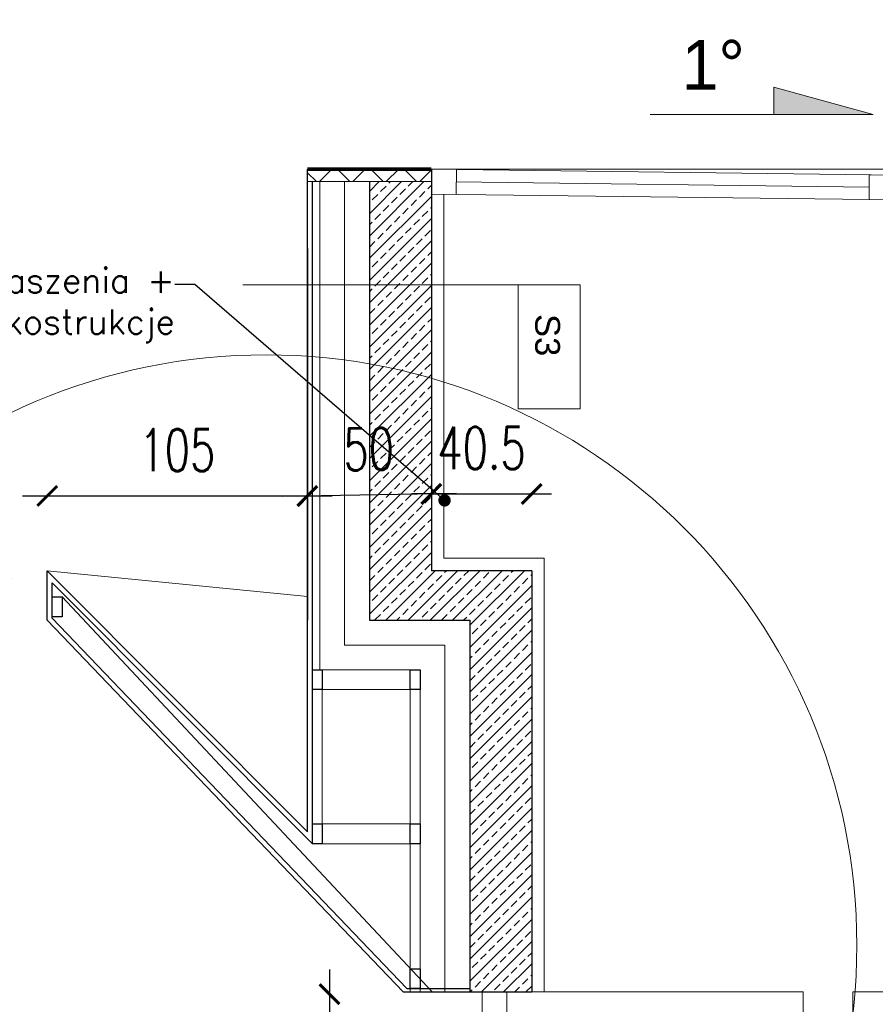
# Model space of a CAD drawing. Header units: millimetres. Extents: x -115268 to 140687, y -37779 to 24471.
# Tile 193 of 256: x 77527 to 77872, y -10585 to -10188. Entities that reach past the tile are written whole.
import ezdxf
from ezdxf import colors
from ezdxf.entities.mleader import LeaderData, LeaderLine
from ezdxf.math import Vec2, Vec3

# ---------------------------------------------------------------- set-up
doc = ezdxf.new("R2010")
doc.units = ezdxf.units.MM
doc.header["$PDMODE"] = 2
doc.header["$PDSIZE"] = 1
doc.linetypes.add('DASHED', pattern=[19.05, 12.7, -6.35])
doc.layers.get('0').update_dxf_attribs({"lineweight": 9})
for name, color, linetype, lineweight in [('A stolarka', 4, 'Continuous', 9), ('A_CIENKA', 7, 'Continuous', 9), ('A_HATCH', 8, 'Continuous', 9), ('A_IZOLACJA', 8, 'ZIGZAG', 9), ('A_KONSTRUKCJA', 3, 'Continuous', 25), ('A_WIDOK', 253, 'Continuous', 9)]:
    doc.layers.add(name, color=color, linetype=linetype, lineweight=lineweight)
doc.layers.add('A_WYMIAR', color=253, linetype='Continuous', lineweight=5, transparency=0.2)
doc.styles.add('Arial', font='arial.ttf')
doc.styles.add('romans 1-100', font='romans.shx', dxfattribs={"width": 0.7, "height": 17})
doc.linetypes.add('ZIGZAG', pattern='A,0.00254,-5.08,[131,ltypeshp.shx,S=5.08,R=0,X=-5.08,Y=0],-10.16,[131,ltypeshp.shx,S=5.08,R=180,X=5.08,Y=0],-5.08', length=20.32254)
doc.dimstyles.new('___SKALA_1_100', dxfattribs={"dimscale": 10, "dimtxt": 17, "dimasz": 0.8, "dimexe": 2, "dimexo": 2, "dimgap": 1, "dimtad": 1, "dimdec": 4, "dimrnd": 0.5, "dimdsep": 46, "dimtxsty": 'romans 1-100', "dimblk": 'ARCHTICK', "dimcen": 0.1, "dimdle": 1, "dimse1": 1, "dimse2": 1, "dimadec": 0, "dimazin": 0, "dimtfac": 1, "dimtdec": 4, "dimtix": 1, "dimtmove": 0, "dimatfit": 3, "dimldrblk": 'ARCHTICK', "dimfxl": 6, "dimfxlon": 1, "dimtolj": 1, "dimarcsym": 0})

# ---------------------------------------------------------------- blocks, each defined once
blk = doc.blocks.new('_Dot')
at = {"color": 0, "linetype": 'ByBlock', "lineweight": -2}
blk.add_line((-0.5, 0), (-1, 0), dxfattribs=at)
at = {"color": 0, "linetype": 'ByBlock', "const_width": 0.5}
blk.add_lwpolyline([(-0.25, 0, 1), (0.25, 0, 1)], format="xyb", close=True, dxfattribs=at)
blk = doc.blocks.new('_ArchTick')
at = {"color": 0, "linetype": 'ByBlock', "const_width": 0.15}
blk.add_lwpolyline([(-0.5, -0.5), (0.5, 0.5)], dxfattribs=at)
blk = doc.blocks.new('*D447')
at = {"layer": 'A_WYMIAR', "color": 0, "lineweight": -2, "transparency": 16777216}
blk.add_line((77519.36, -10399.44), (77519.36, -10889.43), dxfattribs=at)
at = {"layer": 'Defpoints', "color": 0, "transparency": 16777216}
for p in [(77537.85, -10409.44), (77519.36, -10879.43), (77537.85, -10879.43)]:
    blk.add_point(p, dxfattribs=at)
at = {"layer": 'A_WYMIAR', "color": 0, "lineweight": -2, "transparency": 16777216, "xscale": 8, "yscale": 8, "zscale": 8}
for p, rotation in [((77519.36, -10409.44), 90), ((77519.36, -10879.43), 270)]:
    blk.add_blockref('_ArchTick', p, dxfattribs=dict(at, rotation=rotation))
at = {"layer": 'A_WYMIAR', "color": 0, "transparency": 16777216, "insert": (77500.86, -10644.43), "char_height": 17, "attachment_point": 5, "rotation": 90, "style": 'romans 1-100'}
blk.add_mtext('\\A1;470', dxfattribs=at)
blk = doc.blocks.new('*D448')
at = {"layer": 'A_WYMIAR', "color": 0, "lineweight": -2, "transparency": 16777216}
blk.add_line((77651.76, -10570.89), (77651.76, -10890.87), dxfattribs=at)
at = {"layer": 'Defpoints', "color": 0, "transparency": 16777216}
for p in [(77651.76, -10580.89), (77651.76, -10880.87), (77651.76, -10880.87)]:
    blk.add_point(p, dxfattribs=at)
at = {"layer": 'A_WYMIAR', "color": 0, "lineweight": -2, "transparency": 16777216, "xscale": 8, "yscale": 8, "zscale": 8}
for p, rotation in [((77651.76, -10580.89), 90), ((77651.76, -10880.87), 270)]:
    blk.add_blockref('_ArchTick', p, dxfattribs=dict(at, rotation=rotation))
at = {"layer": 'A_WYMIAR', "color": 0, "transparency": 16777216, "insert": (77633.26, -10730.88), "char_height": 17, "attachment_point": 5, "rotation": 90, "style": 'romans 1-100'}
blk.add_mtext('\\A1;300', dxfattribs=at)
blk = doc.blocks.new('*D784')
at = {"layer": 'A_WYMIAR', "color": 0, "lineweight": -2, "ltscale": 0.5, "transparency": 16777216}
blk.add_line((77527.85, -10379.78), (77652.85, -10379.78), dxfattribs=at)
at = {"layer": 'Defpoints', "color": 0, "ltscale": 0.5, "transparency": 16777216}
for p in [(77642.85, -10379.78), (77537.85, -10409.44), (77642.85, -10409.44)]:
    blk.add_point(p, dxfattribs=at)
at = {"layer": 'A_WYMIAR', "color": 0, "lineweight": -2, "ltscale": 0.5, "transparency": 16777216, "xscale": 8, "yscale": 8, "zscale": 8}
for p, rotation in [((77537.85, -10379.78), 180.0000000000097), ((77642.85, -10379.78), 9.732497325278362e-12)]:
    blk.add_blockref('_ArchTick', p, dxfattribs=dict(at, rotation=rotation))
at = {"layer": 'A_WYMIAR', "color": 0, "ltscale": 0.5, "transparency": 16777216, "insert": (77590.35, -10361.28), "char_height": 17, "attachment_point": 5, "style": 'romans 1-100'}
blk.add_mtext('\\A1;105', dxfattribs=at)
blk = doc.blocks.new('*D785')
at = {"layer": 'A_WYMIAR', "color": 0, "lineweight": -2, "ltscale": 0.5, "transparency": 16777216}
for p, q in [((77692.85, -10378.95), (77684.85, -10378.95)), ((77692.85, -10378.95), (77733.33, -10378.95)), ((77733.33, -10378.95), (77741.33, -10378.95))]:
    blk.add_line(p, q, dxfattribs=at)
at = {"layer": 'Defpoints', "color": 0, "ltscale": 0.5, "transparency": 16777216}
for p in [(77733.33, -10378.95), (77692.85, -10409.94), (77733.33, -10409.94)]:
    blk.add_point(p, dxfattribs=at)
at = {"layer": 'A_WYMIAR', "color": 0, "lineweight": -2, "ltscale": 0.5, "transparency": 16777216, "xscale": 8, "yscale": 8, "zscale": 8}
for p, rotation in [((77692.85, -10378.95), 2.006395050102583e-11), ((77733.33, -10378.95), 180.0000000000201)]:
    blk.add_blockref('_ArchTick', p, dxfattribs=dict(at, rotation=rotation))
at = {"layer": 'A_WYMIAR', "color": 0, "ltscale": 0.5, "transparency": 16777216, "insert": (77713.09, -10360.45), "char_height": 17, "attachment_point": 5, "style": 'romans 1-100'}
blk.add_mtext('\\A1;40.5', dxfattribs=at)
blk = doc.blocks.new('*D786')
at = {"layer": 'A_WYMIAR', "color": 0, "lineweight": -2, "ltscale": 0.5, "transparency": 16777216}
blk.add_line((77702.84, -10378.8), (77632.84, -10379.96), dxfattribs=at)
at = {"layer": 'Defpoints', "color": 0, "ltscale": 0.5, "transparency": 16777216}
for p in [(77642.84, -10379.8), (77642.85, -10380.78), (77692.85, -10379.95)]:
    blk.add_point(p, dxfattribs=at)
at = {"layer": 'A_WYMIAR', "color": 0, "lineweight": -2, "ltscale": 0.5, "transparency": 16777216, "xscale": 8, "yscale": 8, "zscale": 8}
for p, rotation in [((77642.84, -10379.8), 180.9524555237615), ((77692.84, -10378.96), 0.9524555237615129)]:
    blk.add_blockref('_ArchTick', p, dxfattribs=dict(at, rotation=rotation))
at = {"layer": 'A_WYMIAR', "color": 0, "ltscale": 0.5, "transparency": 16777216, "insert": (77667.53, -10360.88), "char_height": 17, "attachment_point": 5, "rotation": 0.9525, "style": 'romans 1-100'}
blk.add_mtext('\\A1;50', dxfattribs=at)

msp = doc.modelspace()

# ---------------------------------------------------------------- hatches: boundary and pattern name
at = {"layer": 'A_CIENKA', "transparency": 33554687}
h = msp.add_hatch(color=256, dxfattribs=at)
h.dxf.hatch_style = 1
h.paths.add_polyline_path([(77831.09322, -10214.77653), (77871.09322, -10225.77653), (77831.09322, -10225.77653), (77831.09322, -10224.77653)])
at = {"layer": 'A_HATCH', "transparency": 33554687}
h = msp.add_hatch(dxfattribs=at)
h.set_pattern_fill('DASH', color=256, angle=45)
h.set_pattern_definition([(45, (32680.1132, 64.7294), (0, 4.49012806), [3.175, -3.175])])
h.paths.add_polyline_path([(78553.51017, -10903.92547), (77733.33365, -10903.92547), (77733.33365, -10913.92547), (78553.51017, -10913.92547)])
h.paths.add_polyline_path([(77517.48387, -11899.65929), (77517.48387, -11861.12596), (77491.98387, -11861.12596), (77491.98387, -11899.65929)], flags=9)
h.paths.add_polyline_path([(77518.61232, -10663.98121), (77518.61232, -10624.88121), (77493.11232, -10624.88121), (77493.11232, -10663.98121)], flags=9)
h.paths.add_polyline_path([(77680.74867, -10749.48121), (77680.74867, -10710.38121), (77655.24867, -10710.38121), (77655.24867, -10749.48121)], flags=9)
h.paths.add_polyline_path([(77515.36541, -11256.67459), (77525.01753, -11256.67459), (77525.01753, -11236.06749), (77515.36541, -11236.06749)], flags=9)
h.paths.add_polyline_path([(77187.87467, -11256.67459), (77399.38899, -11256.67459), (77399.38899, -11236.06749), (77187.87467, -11236.06749)], flags=9)
h.paths.add_polyline_path([(77515.28052, -11322.29221), (77524.93263, -11322.29221), (77524.93263, -11301.68512), (77515.28052, -11301.68512)], flags=9)
h.paths.add_polyline_path([(77515.31462, -11289.59626), (77554.4756, -11289.59626), (77554.4756, -11268.98917), (77515.31462, -11268.98917)], flags=9)
h.paths.add_polyline_path([(77514.20275, -11224.1225), (77557.24505, -11224.1225), (77557.24505, -11203.5154), (77514.20275, -11203.5154)], flags=9)
h.paths.add_polyline_path([(77515.28052, -11191.34469), (77524.93263, -11191.34469), (77524.93263, -11170.7376), (77515.28052, -11170.7376)], flags=9)
h.paths.add_polyline_path([(77514.20275, -11158.64874), (77557.24505, -11158.64874), (77557.24505, -11138.04164), (77514.20275, -11138.04164)], flags=9)
h.paths.add_polyline_path([(77514.20275, -11125.91186), (77557.24505, -11125.91186), (77557.24505, -11105.30476), (77514.20275, -11105.30476)], flags=9)
h.paths.add_polyline_path([(77515.54655, -11093.13405), (77562.47015, -11093.13405), (77562.47015, -11072.52695), (77515.54655, -11072.52695)], flags=9)
h.paths.add_polyline_path([(77153.4927, -11062.82329), (77175.58001, -11062.82329), (77175.58001, -11042.2162), (77153.4927, -11042.2162)], flags=9)
h.paths.add_polyline_path([(77188.26044, -11322.29221), (77277.88527, -11322.29221), (77277.88527, -11301.68512), (77188.26044, -11301.68512)], flags=9)
h.paths.add_polyline_path([(77187.78977, -11290.67966), (77464.30966, -11290.67966), (77464.30966, -11268.77203), (77187.78977, -11268.77203)], flags=9)
h.paths.add_polyline_path([(77187.78977, -11224.08157), (77286.76658, -11224.08157), (77286.76658, -11203.47448), (77187.78977, -11203.47448)], flags=9)
h.paths.add_polyline_path([(77187.78977, -11191.34469), (77399.3041, -11191.34469), (77399.3041, -11170.7376), (77187.78977, -11170.7376)], flags=9)
h.paths.add_polyline_path([(77187.78977, -11160.88547), (77508.45826, -11160.88547), (77508.45826, -11139.90548), (77187.78977, -11139.90548)], flags=9)
h.paths.add_polyline_path([(77188.66972, -11125.87093), (77310.92756, -11125.87093), (77310.92756, -11105.26384), (77188.66972, -11105.26384)], flags=9)
h.paths.add_polyline_path([(77188.66972, -11093.18862), (77346.62333, -11093.18862), (77346.62333, -11072.58153), (77188.66972, -11072.58153)], flags=9)
h.paths.add_polyline_path([(77187.63288, -11060.57452), (77353.31501, -11060.57452), (77353.31501, -11039.96743), (77187.63288, -11039.96743)], flags=9)
h.paths.add_polyline_path([(79357.8378, -10379.78814), (79425.3378, -10379.78814), (79425.3378, -10354.78814), (79357.8378, -10354.78814)], flags=9)
h.paths.add_polyline_path([(78989.95665, -12176.81378), (79072.45665, -12176.81378), (79072.45665, -12151.81378), (78989.95665, -12151.81378)], flags=9)
h.paths.add_polyline_path([(79590.90337, -11696.24955), (79658.40337, -11696.24955), (79658.40337, -11671.24955), (79590.90337, -11671.24955)], flags=9)
h.paths.add_polyline_path([(79000.07936, -10861.28317), (79082.57936, -10861.28317), (79082.57936, -10836.28317), (79000.07936, -10836.28317)], flags=9)
h.paths.add_polyline_path([(78971.71643, -10217.78814), (79041.71643, -10217.78814), (79041.71643, -10192.78814), (78971.71643, -10192.78814)], flags=9)
h.paths.add_polyline_path([(78781.65983, -10329.78814), (78849.15983, -10329.78814), (78849.15983, -10304.78814), (78781.65983, -10304.78814)], flags=9)
h.paths.add_polyline_path([(79243.21513, -11534.24955), (79313.21513, -11534.24955), (79313.21513, -11509.24955), (79243.21513, -11509.24955)], flags=9)
h.paths.add_polyline_path([(78887.74596, -12165.73808), (78950.24596, -12165.73808), (78950.24596, -12140.73808), (78887.74596, -12140.73808)], flags=9)
h.paths.add_polyline_path([(78819.48055, -10849.27667), (78881.98055, -10849.27667), (78881.98055, -10824.27667), (78819.48055, -10824.27667)], flags=9)
h.paths.add_polyline_path([(79748.16796, -11658.94474), (79778.16796, -11658.94474), (79778.16796, -11628.94474), (79748.16796, -11628.94474)], flags=9)
h.paths.add_polyline_path([(77794.15489, -11658.94474), (77824.15489, -11658.94474), (77824.15489, -11628.94474), (77794.15489, -11628.94474)], flags=9)
h.paths.add_polyline_path([(77704.50735, -10303.05506), (77704.50735, -10325.14237), (77725.11444, -10325.14237), (77725.11444, -10303.05506)], flags=9)
h.paths.add_polyline_path([(78327.30931, -10341.08253), (78349.39662, -10341.08253), (78349.39662, -10320.47543), (78327.30931, -10320.47543)], flags=9)
h.paths.add_polyline_path([(78156.3486, -12184.02593), (78178.43592, -12184.02593), (78178.43592, -12163.41884), (78156.3486, -12163.41884)], flags=9)
h.paths.add_polyline_path([(77900.10727, -11657.54394), (77922.19458, -11657.54394), (77922.19458, -11636.93684), (77900.10727, -11636.93684)], flags=9)
h.paths.add_polyline_path([(79503.74373, -11657.54394), (79525.83105, -11657.54394), (79525.83105, -11636.93684), (79503.74373, -11636.93684)], flags=9)
h.paths.add_polyline_path([(77774.33141, -11841.71243), (77774.33141, -11863.79975), (77794.93851, -11863.79975), (77794.93851, -11841.71243)], flags=9)
h.paths.add_polyline_path([(78071.47765, -11793.73246), (78071.47765, -11815.81977), (78092.08475, -11815.81977), (78092.08475, -11793.73246)], flags=9)
h.paths.add_polyline_path([(80083.20902, -11599.61466), (80083.20902, -11621.70197), (80103.81611, -11621.70197), (80103.81611, -11599.61466)], flags=9)
h.paths.add_polyline_path([(80085.32461, -10503.19306), (80085.32461, -10525.28037), (80105.9317, -10525.28037), (80105.9317, -10503.19306)], flags=9)
h.paths.add_polyline_path([(77803.64382, -12304.91209), (77963.6711, -12304.91209), (77963.6711, -12274.00145), (77803.64382, -12274.00145)], flags=9)
h.paths.add_polyline_path([(77730.67232, -11076.45917), (77890.7303, -11076.45917), (77890.7303, -11045.54853), (77730.67232, -11045.54853)], flags=9)
h.paths.add_polyline_path([(80707.70397, -12561.72384), (80767.64258, -12561.72384), (80767.64258, -12530.8132), (80707.70397, -12530.8132)], flags=9)
h.paths.add_polyline_path([(80718.28048, -12673.33893), (80770.04378, -12673.33893), (80770.04378, -12642.42828), (80718.28048, -12642.42828)], flags=9)
h.paths.add_polyline_path([(80671.44203, -12444.56083), (80804.69237, -12444.56083), (80804.69237, -12413.65019), (80671.44203, -12413.65019)], flags=9)
at = {"layer": 'A_HATCH', "true_color": 0x636466, "transparency": 33554687}
h = msp.add_hatch(dxfattribs=at)
h.set_pattern_fill('ANSI37', color=251, scale=3)
h.set_pattern_definition([(45, (32656.008, 64.729), (-6.735192, 6.735192), []), (135, (32656.008, 64.729), (-6.735192, -6.735192), [])])
h.paths.add_polyline_path([(80012.85402, -10359.93695), (78066.23637, -10359.93695), (78066.23637, -10409.93695), (80012.85402, -10409.93695)])
h.paths.add_polyline_path([(80012.85402, -10252.93695), (80002.85402, -10252.93695), (80002.85402, -10359.93695), (80012.85402, -10359.93695)])
h.paths.add_polyline_path([(80062.85402, -10247.93695), (80002.85402, -10247.93695), (80002.85402, -10252.93695), (80012.85402, -10252.93695), (80062.85402, -10252.93695)])
h.paths.add_polyline_path([(78086.23637, -10252.85423), (78046.29887, -10252.35501), (78046.17388, -10262.35423), (78086.11242, -10262.85346)])
h.paths.add_polyline_path([(77692.85402, -10247.93695), (77642.85402, -10247.93695), (77642.85402, -10252.93695), (77692.85402, -10252.93695)])
at = {"layer": 'A_HATCH', "transparency": 33554687}
h = msp.add_hatch(dxfattribs=at)
h.set_pattern_fill('ANSI33', color=256)
h.set_pattern_definition([(45, (32680.113, 64.7294), (-4.4901281, 4.4901281), []), (45, (32684.6033, 64.7294), (-4.4901281, 4.4901281), [3.175, -1.5875])])
h.paths.add_polyline_path([(77733.33365, -10409.93695), (77692.85402, -10409.93695), (77692.85402, -10294.48179), (77667.85402, -10294.48179), (77667.85402, -10429.93695), (77708.33365, -10429.93695), (77708.33365, -10579.93695), (77733.33365, -10579.93695)])
h.paths.add_polyline_path([(77692.85402, -10252.93695), (77667.85402, -10252.93695), (77667.85402, -10294.48179), (77692.85402, -10294.48179)])

# ---------------------------------------------------------------- linework, layer by layer
at = {"layer": 'A stolarka'}
for p, q in [((78046.23637, -10252.35423), (77692.85402, -10247.93695)), ((77692.85402, -10252.93734), (77692.79152, -10252.93656)), ((77869.51238, -10255.14557), (77702.91571, -10253.06311)), ((78086.11138, -10262.85345), (77692.72903, -10257.93617)), ((77713.33365, -10879.42547), (77713.33365, -10579.93695)), ((77723.33365, -10879.42547), (77723.33365, -10579.93695))]:
    msp.add_line(p, q, dxfattribs=at)
for points in [[(77692.85402, -10247.93695), (77702.97823, -10248.06194), (77702.85324, -10258.06116), (77692.85402, -10257.93617)], [(77869.51238, -10250.14674), (77879.63659, -10250.27173), (77879.51159, -10260.27095), (77869.51238, -10260.14596)]]:
    msp.add_lwpolyline(points, close=True, dxfattribs=at)
msp.add_lwpolyline([(77723.33365, -10589.93695), (77723.33365, -10579.93695), (77713.33365, -10579.93695), (77713.33365, -10589.93695), (77723.33365, -10589.93695)], dxfattribs=at)
at = {"layer": 'A_CIENKA'}
for p, q in [((77831.09322, -10224.77653), (77831.09322, -10214.77653)), ((77831.09322, -10214.77653), (77871.09322, -10225.77653)), ((77781.09322, -10225.77653), (77871.09322, -10225.77653)), ((77831.09322, -10225.77653), (77831.09322, -10224.77653)), ((77692.85402, -10247.93695), (77642.85402, -10247.93695)), ((77642.85402, -10420.34511), (77537.85402, -10409.93695)), ((77693.1204, -10579.93695), (77543.85402, -10420.53692)), ((77733.33365, -10579.93695), (77733.33365, -10429.93695)), ((77648.85402, -10512.11927), (77648.85402, -10457.93695)), ((77648.85402, -10457.93695), (77684.33365, -10457.93695)), ((77684.33365, -10457.93695), (77684.33365, -10579.93695)), ((77648.85402, -10512.11927), (77684.33365, -10512.11927)), ((77648.85402, -10520.11927), (77684.33365, -10520.11927)), ((77733.33365, -10579.93695), (77842.85402, -10579.93695)), ((77842.85402, -10879.42547), (77842.85402, -10579.93695)), ((77862.85402, -10879.42547), (77862.85402, -10579.93695)), ((77862.85402, -10579.93695), (78042.85402, -10579.93695))]:
    msp.add_line(p, q, dxfattribs=at)
at = {"layer": 'A_CIENKA', "ltscale": 10}
for p, q in [((77692.85402, -10247.93695), (80062.85402, -10247.93695)), ((77642.85402, -10252.93695), (77692.85402, -10252.93695))]:
    msp.add_line(p, q, dxfattribs=at)
at = {"layer": 'A_CIENKA'}
msp.add_lwpolyline([(77647.85402, -10252.93695), (77647.85402, -10449.93695), (77688.33365, -10449.93695), (77688.33365, -10579.93695)], dxfattribs=at)
at = {"layer": 'A_HATCH', "color": 240, "ltscale": 0.5, "true_color": 0xed1f24}
msp.add_circle((77626.20596, -10561.13182), 238.30431, dxfattribs=at)
at = {"layer": 'A_IZOLACJA', "linetype": 'DASHED', "ltscale": 0.01, "const_width": 1.5}
msp.add_lwpolyline([(77692.85402, -10247.93695), (77642.85402, -10247.93695)], dxfattribs=at)
at = {"layer": 'A_IZOLACJA', "ltscale": 0.01}
msp.add_lwpolyline([(77657.85402, -10252.93695), (77657.85402, -10439.93695), (77698.33365, -10439.93695), (77698.33365, -10579.93695)], dxfattribs=at)
at = {"layer": 'A_KONSTRUKCJA'}
for p, q in [((77733.33365, -10409.93695), (77692.85402, -10409.93695)), ((77681.49867, -10579.93695), (77723.33365, -10579.93695)), ((77682.94316, -10578.55367), (77708.33365, -10578.55367)), ((77702.41616, -10579.93695), (77733.33365, -10579.93695))]:
    msp.add_line(p, q, dxfattribs=at)
for points in [[(77681.49867, -10579.93695), (77537.85402, -10429.93695), (77537.85402, -10409.93695), (77642.85402, -10515.27969), (77642.85402, -10247.93695)], [(77692.85402, -10247.93695), (77692.85402, -10409.93695)], [(77697.85402, -10247.93695), (77697.85402, -10247.99945)], [(77699.85402, -10247.93695), (77699.85402, -10248.02445)], [(77701.85402, -10247.93695), (77701.85402, -10248.04945)], [(77682.94316, -10578.55367), (77539.85402, -10429.13376), (77539.85402, -10414.77653), (77644.85402, -10520.11927), (77644.85402, -10252.93695)], [(77667.85402, -10252.93695), (77667.85402, -10429.93695), (77708.33365, -10429.93695), (77708.33365, -10579.93695)], [(77642.85402, -10279.93695), (77642.85402, -10389.93695)], [(77642.85402, -10389.93695), (77642.85402, -10429.93695)], [(77733.33365, -10409.93695), (77733.33365, -10579.93695)]]:
    msp.add_lwpolyline(points, dxfattribs=at)
for points in [[(77543.85402, -10420.53692), (77543.85402, -10428.53692), (77539.85402, -10428.53692), (77539.85402, -10420.53692)], [(77648.85402, -10449.93695), (77648.85402, -10457.93695), (77644.85402, -10457.93695), (77644.85402, -10449.93695)], [(77688.33365, -10449.93695), (77688.33365, -10457.93695), (77684.33365, -10457.93695), (77684.33365, -10449.93695)], [(77648.85402, -10512.11927), (77648.85402, -10520.11927), (77644.85402, -10520.11927), (77644.85402, -10512.11927)], [(77688.33365, -10512.11927), (77688.33365, -10520.11927), (77684.33365, -10520.11927), (77684.33365, -10512.11927)], [(77688.33365, -10570.55367), (77688.33365, -10578.55367), (77684.33365, -10578.55367), (77684.33365, -10570.55367)]]:
    msp.add_lwpolyline(points, close=True, dxfattribs=at)
at = {"layer": 'A_WIDOK'}
msp.add_line((77733.33365, -10579.93695), (77708.33365, -10579.93695), dxfattribs=at)
msp.add_lwpolyline([(77697.85402, -10257.99867), (77697.85402, -10404.93695), (77738.33365, -10404.93695), (77738.33365, -10579.93695)], dxfattribs=at)
at = {"layer": 'A_WYMIAR'}
msp.add_lwpolyline([(77616.80399, -10294.63897), (77752.86012, -10294.63897), (77752.86012, -10344.63897), (77732.86012, -10344.63897), (77727.86012, -10344.63897), (77727.86012, -10294.63897)], dxfattribs=at)

# ---------------------------------------------------------------- texts
at = {"layer": 'A_CIENKA', "insert": (77793.7993, -10195.77653), "char_height": 20, "attachment_point": 1}
msp.add_mtext_dynamic_manual_height_columns('1%%D', width=260, gutter_width=17.5, heights=[0], dxfattribs=at)
at = {"layer": 'A_HATCH', "insert": (77744.76054, -10306.3398), "char_height": 10, "attachment_point": 1, "rotation": 270, "style": 'Arial'}
msp.add_mtext_dynamic_manual_height_columns('S3', width=473.6976626, gutter_width=1.25, heights=[9.22219], dxfattribs=at)

# ---------------------------------------------------------------- dimensions: what is measured, and where the dimension line sits
at = {"layer": 'A_WYMIAR', "ltscale": 0.5}
for p1, p2, distance, picture, middle in [((77537.85402, -10409.43695), (77642.85402, -10409.43695), 29.65805, '*D784', (77590.35402, -10361.2789)), ((77692.85402, -10379.94744), (77642.85402, -10380.77869), -0.98304, '*D786', (77667.53016, -10360.88272)), ((77692.85402, -10409.93695), (77733.33365, -10409.93695), 30.9893, '*D785', (77713.09383, -10360.44765))]:
    dim = msp.add_aligned_dim(p1=p1, p2=p2, distance=distance, dimstyle='___SKALA_1_100', dxfattribs=at)
    dim.commit()
    dim.dimension.update_dxf_attribs({"geometry": picture, "text_midpoint": middle})
at = {"layer": 'A_WYMIAR'}
for base, p1, p2, picture, middle in [((77519.36232, -10879.42547), (77537.85402, -10409.43695), (77537.85402, -10879.42547), '*D447', (77500.86232, -10644.43121)), ((77651.76027, -10880.87407), (77651.76027, -10580.88555), (77651.76027, -10880.87407), '*D448', (77633.26027, -10730.87981))]:
    dim = msp.add_linear_dim(base=base, p1=p1, p2=p2, angle=90, dimstyle='___SKALA_1_100', dxfattribs=at)
    dim.commit()
    dim.dimension.update_dxf_attribs({"geometry": picture, "text_midpoint": middle})

# ---------------------------------------------------------------- leaders
at = {"layer": 'A_CIENKA'}
ml = msp.add_multileader_mtext('Standard', dxfattribs=at)
ml.set_content('{\\Fromans.shx;ŚWIETLIK ALUMINIOWY KOLOR ANTRACYT}', color=256)
ml.set_leader_properties()
ml.set_arrow_properties(name='DOT')
ml.build(insert=Vec2(0, 0))
ml.multileader.update_dxf_attribs({"arrow_head_size": 5})
ctx = ml.context
ctx.base_point, ctx.char_height, ctx.arrow_head_size, ctx.landing_gap_size, ctx.plane_origin = Vec3(77668.35646, -10158.30891), 10, 5, 0.09, Vec3(77732.8783, -10324.296)
ctx.text_align_type = 2
notes = []
notes.append((ctx, [(0, (1, 1, 0), (77893.20312, -10158.30891), (-1, 0), 8, [(0, [(77993.98473, -10245.42936)], 0, [])])]))
ctx.mtext.insert, ctx.mtext.width, ctx.mtext.alignment, ctx.mtext.flow_direction = Vec3(77885.11312, -10153.30891), 239.2869378, 3, 5
at = {"layer": 'A_CIENKA', "color": 240, "true_color": 0xed1f24}
ml = msp.add_multileader_mtext('Standard', dxfattribs=at)
ml.set_content('{\\Fromans|c238;dorysować detat zadaszenia + podkostrukcje}', color=(237, 31, 36))
ml.set_leader_properties()
ml.set_arrow_properties(name='DOT')
ml.build(insert=Vec2(0, 0))
ml.multileader.update_dxf_attribs({"arrow_head_size": 5})
ctx = ml.context
ctx.base_point, ctx.char_height, ctx.arrow_head_size, ctx.landing_gap_size, ctx.plane_origin = Vec3(77353.02098, -10294.46274), 10, 5, 0.09, Vec3(77437.06664, -10460.44982)
ctx.text_align_type = 2
notes.append((ctx, [(0, (1, 1, 0), (77597.39146, -10294.46274), (-1, 0), 8, [(0, [(77698.17307, -10381.58319)], 0, [])])]))
ctx.mtext.insert, ctx.mtext.width, ctx.mtext.alignment, ctx.mtext.flow_direction = Vec3(77589.30146, -10287.79607), 239.2869378, 3, 5
for ctx, leaders in notes:
    for number, flags, end, landing, length, lines in leaders:
        leader = LeaderData()
        leader.index, (leader.has_last_leader_line, leader.has_dogleg_vector, leader.attachment_direction) = number, flags
        leader.last_leader_point, leader.dogleg_vector, leader.dogleg_length = Vec3(end), Vec3(landing), length
        for number, points, colour, breaks in lines:
            line = LeaderLine()
            line.index, line.vertices, line.color, line.breaks = number, Vec3.list(points), colors.encode_raw_color(colour), breaks
            leader.lines.append(line)
        ctx.leaders.append(leader)

doc.saveas('drawing.dxf')
